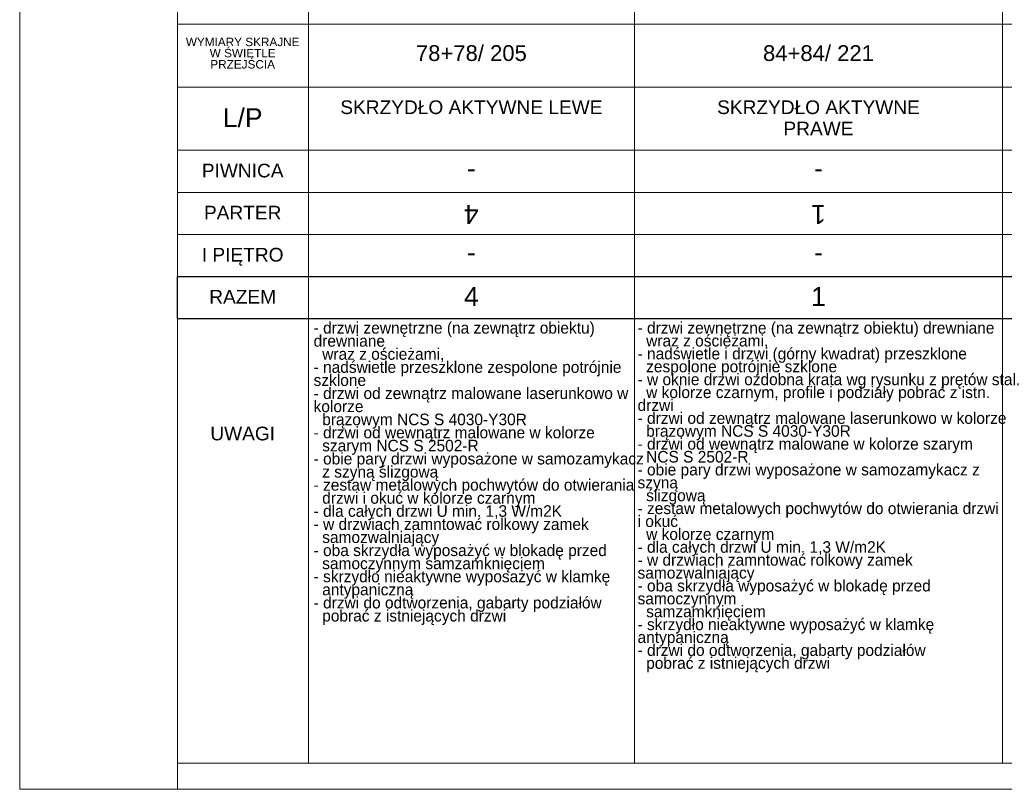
# Model space of a CAD drawing. Extents: x -11111 to 69739, y 5521 to 20371.
# Tile 8 of 19: x 48839 to 58200, y 5521 to 12837. Entities that reach past the tile are written whole.
import ezdxf

# ---------------------------------------------------------------- set-up
doc = ezdxf.new("R2010")
doc.units = 0
doc.header["$MEASUREMENT"] = 0
for name, color, linetype, lineweight in [('Arch opisy okien_Nr_Pióra__1', 7, 'Continuous', 25), ('Arch opisy_Nr_Pióra__1', 7, 'Continuous', 25), ('Arch opisy_Nr_Pióra__21', 7, 'Continuous', 13), ('ARCH TABELA_Nr_Pióra__21', 7, 'Continuous', 13)]:
    doc.layers.add(name, color=color, linetype=linetype, lineweight=lineweight)
doc.styles.add('GENERATED_STYLE_2', font='arial.ttf')
doc.styles.add('GENERATED_STYLE_3', font='arial.ttf')
doc.styles.add('GENERATED_STYLE_7', font='txt')

msp = doc.modelspace()

# ---------------------------------------------------------------- linework, layer by layer
at = {"layer": 'Arch opisy_Nr_Pióra__1', "linetype": 'Continuous'}
for p, q in [((50339.1, 10395.6), (66583.5, 10395.6)), ((50339.1, 9995.6), (50339.1, 10395.6)), ((50339.1, 9995.6), (66583.5, 9995.6))]:
    msp.add_line(p, q, dxfattribs=at)
at = {"layer": 'Arch opisy_Nr_Pióra__21', "linetype": 'Continuous'}
for p, q in [((51583.5, 20120.6), (51583.5, 5770.6)), ((54683.5, 20120.6), (54683.5, 5770.6)), ((58183.5, 20120.6), (58183.5, 5770.6)), ((50339.1, 12795.6), (66583.5, 12795.6)), ((50339.1, 12195.6), (66583.5, 12195.6)), ((50339.1, 11595.6), (66583.5, 11595.6)), ((50339.1, 11195.6), (65233.5, 11195.6)), ((50339.1, 10795.6), (65233.5, 10795.6)), ((69489.1, 5770.6), (50339.1, 5770.6))]:
    msp.add_line(p, q, dxfattribs=at)
at = {"layer": 'ARCH TABELA_Nr_Pióra__21', "linetype": 'Continuous'}
for p, q in [((48839.1, 5520.6), (48839.1, 20370.6)), ((50339.1, 20120.6), (50339.1, 5770.6)), ((50339.1, 5520.6), (50339.1, 5770.6)), ((69739.1, 5520.6), (48839.1, 5520.6))]:
    msp.add_line(p, q, dxfattribs=at)

# ---------------------------------------------------------------- texts
at = {"layer": 'Arch opisy okien_Nr_Pióra__1', "linetype": 'Continuous', "attachment_point": 2}
for s, insert, char_height, width, line_spacing_factor, style in [('{WYMIARY SKRAJNE\\PW ŚWIETLE \\PPRZEJŚCIA}', (50959.1, 12665.9), 80, 2104.478, 0.797439, 'GENERATED_STYLE_3'), ('{SKRZYDŁO AKTYWNE LEWE}', (53133.5, 12070.2), 130, 2370.8, 0.933337, 'GENERATED_STYLE_2'), ('{SKRZYDŁO AKTYWNE PRAWE}', (56433.5, 12070.2), 130, 2370.8, 0.933337, 'GENERATED_STYLE_2')]:
    msp.add_mtext(s, dxfattribs=dict(at, insert=insert, char_height=char_height, width=width, line_spacing_factor=line_spacing_factor, style=style))
for s, insert, char_height, style in [('{78+78/ 205}', (53133.5, 12594.9), 150, 'GENERATED_STYLE_2'), ('{84+84/ 221}', (56433.5, 12594.9), 150, 'GENERATED_STYLE_2'), ('{L/P}', (50959.1, 11995.9), 180, 'GENERATED_STYLE_2'), ('{PIWNICA}', (50959.1, 11468.1), 130, 'GENERATED_STYLE_2'), ('{PARTER}', (50959.1, 11068.1), 130, 'GENERATED_STYLE_2'), ('{I PIĘTRO}', (50959.1, 10668.1), 130, 'GENERATED_STYLE_2'), ('{RAZEM}', (50959.1, 10268.1), 130, 'GENERATED_STYLE_3'), ('{4}', (53133.5, 10295.9), 180, 'GENERATED_STYLE_3'), ('{1}', (56433.5, 10295.9), 180, 'GENERATED_STYLE_3'), ('{UWAGI}', (50959.1, 8968.1), 130, 'GENERATED_STYLE_2')]:
    msp.add_mtext(s, dxfattribs=dict(at, insert=insert, char_height=char_height, style=style))
at = {"layer": 'Arch opisy okien_Nr_Pióra__1', "linetype": 'Continuous', "char_height": 180, "attachment_point": 2, "rotation": 180, "style": 'GENERATED_STYLE_2'}
for s, insert in [('{-}', (53133.5, 11295.3)), ('{-}', (56433.5, 11295.3)), ('{4}', (53133.5, 10895.3)), ('{1}', (56433.5, 10895.3)), ('{-}', (53133.5, 10495.3)), ('{-}', (56433.5, 10495.3))]:
    msp.add_mtext(s, dxfattribs=dict(at, insert=insert))
at = {"layer": 'Arch opisy_Nr_Pióra__1', "linetype": 'Continuous', "char_height": 110, "attachment_point": 1, "style": 'GENERATED_STYLE_7'}
for s, insert, width, line_spacing_factor in [('{- drzwi zewnętrzne (na zewnątrz obiektu) drewniane \\P  wraz z ościeżami, \\P- nadświetle przeszklone zespolone potrójnie szklone\\P- drzwi od zewnątrz malowane laserunkowo w kolorze \\P  brązowym NCS S 4030-Y30R\\P- drzwi od wewnątrz malowane w kolorze \\P  szarym NCS S 2502-R\\P- obie pary drzwi wyposażone w samozamykacz \\P  z szyną ślizgową \\P- zestaw metalowych pochwytów do otwierania \\P  drzwi i okuć w kolorze czarnym\\P- dla całych drzwi U min. 1,3 W/m2K\\P- w drzwiach zamntować rolkowy zamek \\P  samozwalniający\\P- oba skrzydła wyposażyć w blokadę przed \\P  samoczynnym samzamknięciem\\P- skrzydło nieaktywne wyposażyć w klamkę \\P  antypaniczną\\P- drzwi do odtworzenia, gabarty podziałów \\P  pobrać z istniejących drzwi}', (51633.5, 9963.1), 3050, 0.678531), ('{- drzwi zewnętrzne (na zewnątrz obiektu) drewniane \\P  wraz z ościeżami, \\P- nadświetle i drzwi (górny kwadrat) przeszklone \\P  zespolone potrójnie szklone\\P- w oknie drzwi ozdobna krata wg rysunku z prętów stal.\\P  w kolorze czarnym, profile i podziały pobrać z istn. drzwi\\P- drzwi od zewnątrz malowane laserunkowo w kolorze \\P  brązowym NCS S 4030-Y30R\\P- drzwi od wewnątrz malowane w kolorze szarym \\P  NCS S 2502-R \\P- obie pary drzwi wyposażone w samozamykacz z szyną \\P  ślizgową \\P- zestaw metalowych pochwytów do otwierania drzwi i okuć \\P  w kolorze czarnym\\P- dla całych drzwi U min. 1,3 W/m2K\\P- w drzwiach zamntować rolkowy zamek samozwalniający\\P- oba skrzydła wyposażyć w blokadę przed samoczynnym \\P  samzamknięciem\\P- skrzydło nieaktywne wyposażyć w klamkę antypaniczną\\P- drzwi do odtworzenia, gabarty podziałów \\P  pobrać z istniejących drzwi}', (54713.5, 9963.1), 3470, 0.66845)]:
    msp.add_mtext(s, dxfattribs=dict(at, insert=insert, width=width, line_spacing_factor=line_spacing_factor))

doc.saveas('drawing.dxf')
